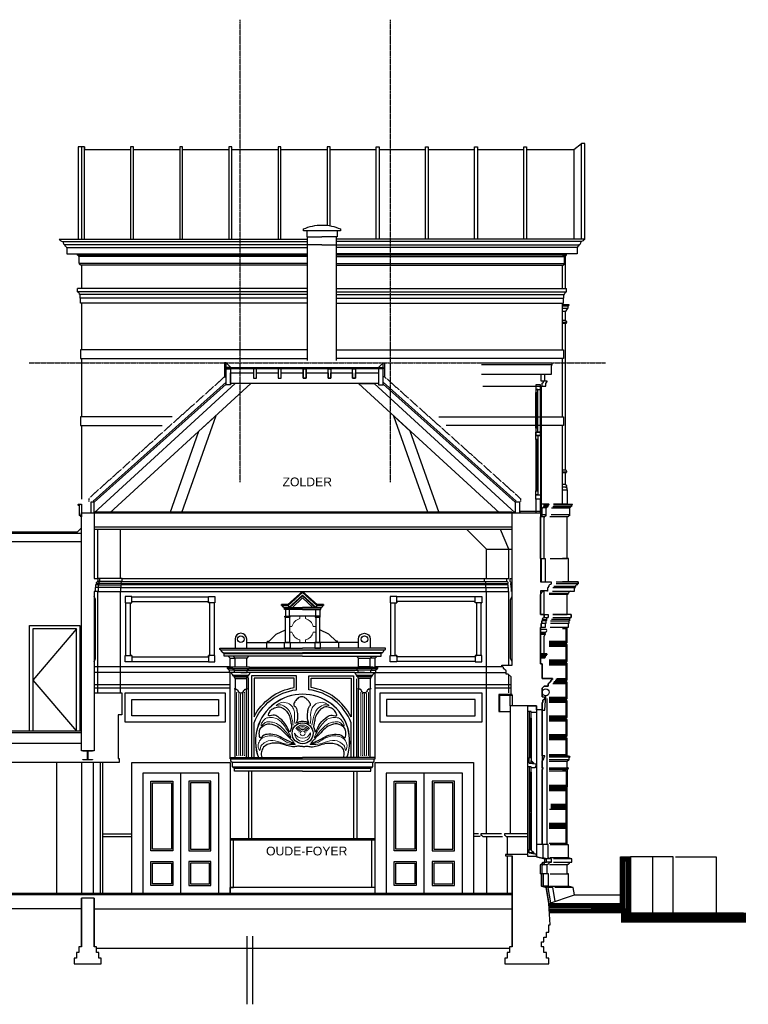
# Model space of a CAD drawing. Extents: x 0 to 286551, y -50 to 581131.
# Tile 52 of 207: x 127292 to 142307, y 527116 to 547406. Entities that reach past the tile are written whole.
import ezdxf

# ---------------------------------------------------------------- set-up
doc = ezdxf.new("R2010")
doc.units = 0
doc.header["$MEASUREMENT"] = 0
doc.linetypes.add('HIDDEN', pattern=[9.525, 6.35, -3.175])
for name, color, linetype in [('0.09', 7, 'CONTINUOUS'), ('0.13', 5, 'CONTINUOUS'), ('0.25', 2, 'CONTINUOUS'), ('0.25 GRIJS', 252, 'CONTINUOUS'), ('A--L31--_F-2--', 7, 'CONTINUOUS'), ('BESTAANDE KOZIJNEN', 5, 'CONTINUOUS')]:
    doc.layers.add(name, color=color, linetype=linetype)
doc.layers.add('0.15 GRIJS', color=252, linetype='CONTINUOUS', lineweight=15)
doc.layers.add('HULPLIJNEN', color=252, linetype='CONTINUOUS', plot=False)

msp = doc.modelspace()

# ---------------------------------------------------------------- linework, layer by layer
at = {"layer": '0.09'}
for points in [[(128824, 534172), (128854, 534239), (128854, 535455), (128854, 535455), (128824, 535522)], [(137437, 534172), (137407, 534239), (137407, 535455), (137407, 535455), (137437, 535522)], [(131721, 533625), (131729, 533625)], [(138061, 533176), (138111, 533176), (138132, 533475)], [(137187, 533152), (137397, 533152)], [(138161, 529992), (138071, 529992)], [(138161, 529802), (138086, 529802)], [(138186, 529552), (138086, 529552)], [(138281, 529522), (138181, 529522)], [(138196, 529192), (138722, 529372)], [(138722, 529372), (139670, 529372)]]:
    msp.add_lwpolyline(points, dxfattribs=at)
msp.add_circle((138132, 533546), 71.4, dxfattribs=at)
for centre, radius, start, end in [((131725, 533620), 7.07, 131.4096, 270), ((131973, 533620), 7.07, 270, 48.5904), ((133122, 532535), 970, 339.9642, 200.0358)]:
    msp.add_arc(centre, radius, start, end, dxfattribs=at)
at = {"layer": '0.13'}
for p, q in [((138201, 534562), (138557, 534562)), ((138557, 534532), (138201, 534532)), ((138201, 534177), (138557, 534177)), ((138557, 534147), (138201, 534147)), ((138557, 533762), (138306, 533762)), ((138329, 533792), (138557, 533792)), ((138201, 533407), (138557, 533407)), ((138557, 533377), (138201, 533377)), ((138201, 533022), (138557, 533022)), ((138557, 532992), (138201, 532992)), ((138201, 532637), (138557, 532637)), ((138557, 532607), (138201, 532607)), ((138597, 531992), (138577, 531992)), ((138597, 531977), (138597, 531992)), ((138577, 531952), (138582, 531952)), ((138592, 531977), (138597, 531977)), ((138201, 531582), (138557, 531582)), ((138557, 531552), (138201, 531552)), ((138236, 531197), (138557, 531197)), ((138557, 531167), (138236, 531167)), ((138201, 530812), (138557, 530812)), ((138557, 530782), (138201, 530782))]:
    msp.add_line(p, q, dxfattribs=at)
for points in [[(128625, 544784), (128495, 544784), (128495, 542884)], [(128625, 542884), (128625, 544784), (128565, 544784), (128565, 542884)], [(128625, 544784), (128625, 544734), (129577, 544734)], [(129637, 542884), (129637, 544784), (129577, 544784), (129577, 542884)], [(130650, 542884), (130650, 544784), (130590, 544784), (130590, 542884)], [(131662, 542884), (131662, 544784), (131602, 544784), (131602, 542884)], [(132675, 542884), (132675, 544784), (132615, 544784), (132615, 542884)], [(133687, 543160), (133687, 544784), (133627, 544784), (133627, 543169)], [(134640, 542884), (134640, 544784), (134700, 544784), (134700, 542884)], [(135652, 542884), (135652, 544784), (135712, 544784), (135712, 542884)], [(136665, 542884), (136665, 544784), (136725, 544784), (136725, 542884)], [(137678, 542884), (137678, 544784), (137738, 544784), (137738, 542884)], [(137738, 544734), (138710, 544734), (138867, 544854)], [(138937, 542884), (138937, 544854), (138867, 544854)], [(138867, 542884), (138867, 544854)], [(129637, 544734), (130590, 544734)], [(130650, 544734), (131602, 544734)], [(131662, 544734), (132615, 544734)], [(132675, 544734), (133627, 544734)], [(133687, 544734), (134640, 544734)], [(134700, 544734), (135652, 544734)], [(135712, 544734), (136665, 544734)], [(136725, 544734), (137678, 544734)], [(138710, 544734), (138710, 542884)], [(133211, 543054), (133211, 542934), (133521, 542934)], [(133831, 543054), (133831, 542934), (133521, 542934)], [(128105, 542884), (133221, 542884)], [(128173, 542837), (133221, 542837)], [(133221, 540385), (133221, 542934)], [(133821, 540385), (133821, 542934)], [(138937, 542884), (133821, 542884)], [(138868, 542837), (133821, 542837)], [(128265, 542714), (133221, 542714)], [(128490, 542556), (133221, 542556)], [(131255, 542714), (133221, 542714)], [(138777, 542714), (133821, 542714)], [(138552, 542556), (133821, 542556)], [(133221, 542526), (128520, 542526)], [(133221, 542384), (128530, 542384)], [(128565, 542344), (128565, 541864)], [(133821, 542526), (138522, 542526)], [(133821, 542384), (138512, 542384)], [(138477, 541864), (138537, 541864), (138537, 542526), (138477, 542526)], [(138477, 541864), (138477, 542344)], [(133221, 541864), (128485, 541864)], [(133221, 541799), (128485, 541799)], [(133221, 541744), (128526, 541744)], [(133821, 541864), (138557, 541864)], [(133821, 541799), (138557, 541799)], [(133821, 541744), (138516, 541744)], [(133221, 541664), (128535, 541664)], [(133221, 541564), (128565, 541564)], [(128565, 541564), (128565, 540604)], [(133821, 541664), (138507, 541664)], [(133821, 541564), (138477, 541564)], [(138477, 540604), (138477, 541564)], [(138477, 541539), (138607, 541539), (138607, 541519), (138597, 541519), (138597, 541504), (138587, 541504), (138587, 541454), (138572, 541454), (138572, 541444), (138547, 541404), (138547, 541394), (138537, 541394), (138477, 541394)], [(138587, 541504), (138477, 541504)], [(138587, 541454), (138477, 541454)], [(138537, 541204), (138537, 541394)], [(138537, 541204), (138477, 541204)], [(138557, 541164), (138477, 541164)], [(138537, 541144), (138477, 541144)], [(138537, 538125), (138537, 541144)], [(133221, 540604), (128545, 540604), (128545, 540424), (133221, 540424)], [(133821, 540604), (138497, 540604), (138497, 540424), (133821, 540424)], [(128565, 540424), (128565, 539224)], [(138477, 539224), (138477, 540424)], [(130432, 539224), (128545, 539224), (128545, 539044), (130228, 539044)], [(130391, 537242), (130987, 538928), (131332, 539245), (130624, 537242)], [(135934, 537242), (135339, 538928), (134994, 539245), (135701, 537242)], [(135932, 539224), (138497, 539224), (138497, 539044), (136083, 539044)], [(128565, 539044), (128565, 537524)], [(138477, 537424), (138477, 539044)], [(138537, 538125), (138477, 538125)], [(138557, 538085), (138477, 538085)], [(138537, 538065), (138477, 538065)], [(138537, 537825), (138537, 538065)], [(138477, 537715), (138577, 537715), (138577, 537424), (138291, 537424)], [(138537, 537825), (138477, 537825)], [(138547, 537775), (138477, 537775)], [(138141, 537344), (138071, 537344)], [(138171, 537374), (138101, 537374)], [(138191, 537424), (138111, 537424)], [(138181, 537404), (138111, 537404)], [(138251, 537344), (138622, 537344)], [(138281, 537374), (138652, 537374)], [(138291, 537424), (138672, 537424)], [(138662, 537404), (138291, 537404)], [(138101, 537162), (138036, 537162)], [(138131, 537202), (138061, 537202)], [(138101, 536304), (138101, 537162)], [(138221, 536304), (138577, 536304), (138577, 537162), (138216, 537162)], [(138612, 537202), (138241, 537202)], [(128904, 535892), (128904, 536902)], [(129368, 535892), (129368, 536902)], [(136913, 535892), (136913, 536492), (136503, 536902)], [(137372, 535892), (137372, 536492), (137203, 536902)], [(126060, 536652), (128565, 536652)], [(136913, 536492), (137372, 536492)], [(137372, 536492), (137437, 536492)], [(138021, 536304), (138041, 536304), (138041, 535824)], [(138041, 536304), (138121, 536304), (138121, 535824)], [(138346, 535824), (138602, 535824), (138602, 536304), (138477, 536304)], [(129407, 535892), (136873, 535892)], [(128919, 535757), (128854, 535757)], [(128919, 535707), (128854, 535707)], [(128926, 535787), (128872, 535787)], [(128944, 535832), (128904, 535832)], [(128919, 535757), (129383, 535757)], [(129383, 535707), (128919, 535707)], [(129390, 535787), (128926, 535787)], [(129407, 535832), (128944, 535832)], [(136898, 535757), (129383, 535757)], [(129383, 535707), (136898, 535707)], [(129390, 535787), (136891, 535787)], [(129407, 535832), (136873, 535832)], [(136873, 535832), (137333, 535832)], [(136891, 535787), (137350, 535787)], [(137357, 535757), (136898, 535757)], [(136898, 535707), (137357, 535707)], [(138727, 535699), (138281, 535699)], [(138752, 535729), (138296, 535729)], [(138477, 535824), (138802, 535824), (138802, 535779), (138346, 535779)], [(128914, 535622), (128844, 535622)], [(128914, 535622), (129378, 535622)], [(129378, 535622), (136903, 535622)], [(129602, 535522), (129602, 535512), (131182, 535512), (131182, 535522)], [(133122, 535622), (132820, 535352)], [(132826, 535336), (133122, 535602)], [(132841, 535295), (133122, 535547)], [(132861, 535295), (133122, 535530)], [(133122, 535489), (132911, 535295)], [(133122, 535622), (133424, 535352)], [(133418, 535336), (133122, 535602)], [(133403, 535295), (133122, 535547)], [(133383, 535295), (133122, 535530)], [(133122, 535489), (133333, 535295)], [(136679, 535522), (136679, 535512), (135062, 535512), (135062, 535522)], [(136903, 535622), (137362, 535622)], [(138101, 535150), (138101, 535629)], [(138201, 535589), (138597, 535589)], [(138281, 535150), (138577, 535150), (138577, 535559), (138201, 535559)], [(129468, 534306), (129478, 534306), (129478, 535388), (129468, 535388)], [(129602, 534306), (129572, 534306), (129572, 535388), (129602, 535388)], [(129602, 535388), (129602, 535418), (131182, 535418), (131182, 535388)], [(131182, 534306), (131212, 534306), (131212, 535388), (131182, 535388)], [(131316, 534306), (131306, 534306), (131306, 535388)], [(132820, 535352), (132689, 535352), (132689, 535336), (132826, 535336)], [(132728, 535295), (133122, 535295)], [(132747, 535282), (133122, 535282)], [(132820, 535352), (132826, 535336), (132841, 535295)], [(133516, 535295), (133122, 535295)], [(133497, 535282), (133122, 535282)], [(133424, 535352), (133418, 535336), (133403, 535295)], [(133424, 535352), (133554, 535352), (133554, 535336), (133418, 535336)], [(134928, 534306), (134938, 534306), (134938, 535388)], [(135062, 534306), (135032, 534306), (135032, 535388), (135062, 535388)], [(136679, 535388), (136679, 535418), (135062, 535418), (135062, 535388)], [(136679, 534306), (136709, 534306), (136709, 535388), (136679, 535388)], [(136813, 534306), (136803, 534306), (136803, 535388), (136813, 535388)], [(133384, 535117), (132859, 535117)], [(138068, 535045), (138148, 535045)], [(138101, 535090), (138181, 535090)], [(138625, 535045), (138248, 535045)], [(138281, 535090), (138657, 535090), (138657, 535150), (138281, 535150)], [(127496, 532742), (127496, 534919), (128530, 534919), (128530, 532742), (128463, 532742), (128463, 534852), (127563, 534852), (127563, 532742)], [(128463, 534852), (127563, 533797), (128463, 532742)], [(132400, 534572), (132400, 534602), (132430, 534602), (132580, 534745), (132769, 534835)], [(133844, 534572), (133844, 534602), (133814, 534602), (133664, 534745), (133474, 534835)], [(138150, 534837), (138021, 534837)], [(138131, 535015), (138051, 535015)], [(138121, 534965), (138051, 534965)], [(138201, 534602), (138552, 534602), (138552, 534855), (138477, 534855)], [(138477, 534577), (138577, 534577), (138577, 534880), (138221, 534880)], [(138231, 535015), (138607, 535015)], [(138597, 534965), (138231, 534965)], [(138120, 534775), (138021, 534775)], [(138021, 534756), (138119, 534756)], [(138111, 534737), (138021, 534737)], [(138101, 534340), (138101, 534701)], [(138116, 534737), (138111, 534737), (138103, 534701)], [(131970, 534572), (132749, 534572)], [(132380, 534572), (132380, 534452)], [(132869, 534572), (133374, 534572)], [(134274, 534572), (133494, 534572)], [(133864, 534572), (133864, 534452)], [(138201, 534217), (138552, 534217), (138552, 534492), (138201, 534492)], [(138477, 534192), (138577, 534192), (138577, 534517), (138477, 534517)], [(129602, 534306), (129602, 534276), (131182, 534276), (131182, 534306)], [(131426, 534422), (134818, 534422)], [(131476, 534362), (133122, 534362)], [(131506, 534342), (133122, 534342)], [(131586, 534292), (131626, 534252), (131723, 534252)], [(131626, 534072), (131626, 534252)], [(132010, 534292), (131970, 534252), (131729, 534252), (131729, 534252), (131689, 534292)], [(131729, 534072), (131729, 534252)], [(131970, 534072), (131970, 534252)], [(134768, 534362), (133122, 534362)], [(134738, 534342), (133122, 534342)], [(134234, 534292), (134274, 534252), (134515, 534252), (134515, 534252), (134555, 534292)], [(134274, 534072), (134274, 534252)], [(134515, 534072), (134515, 534252)], [(134658, 534292), (134618, 534252), (134521, 534252)], [(134618, 534072), (134618, 534252)], [(136679, 534306), (136679, 534276), (135062, 534276), (135062, 534306)], [(138021, 534320), (138153, 534320), (138153, 534340), (138021, 534340)], [(138144, 534300), (138021, 534300)], [(138119, 534270), (138021, 534270)], [(138106, 534252), (138021, 534252)], [(131626, 534072), (128824, 534072)], [(129602, 534172), (129602, 534182), (131182, 534182), (131182, 534172)], [(131674, 534062), (131571, 534062)], [(131674, 534037), (131571, 534037)], [(132025, 534062), (131674, 534062)], [(131674, 534037), (132025, 534037)], [(131729, 534072), (131970, 534072)], [(132025, 534062), (134219, 534062)], [(132025, 534037), (134219, 534037)], [(134219, 534062), (134570, 534062)], [(134570, 534037), (134219, 534037)], [(134515, 534072), (134274, 534072)], [(134570, 534062), (134673, 534062)], [(134570, 534037), (134673, 534037)], [(137237, 534072), (134618, 534072)], [(136679, 534172), (136679, 534182), (135062, 534182), (135062, 534172)], [(138340, 533807), (138577, 533807), (138577, 534132), (138201, 534132)], [(138359, 533832), (138552, 533832), (138552, 534107), (138201, 534107)], [(131616, 533952), (128824, 533952)], [(131709, 534002), (131606, 534002)], [(131626, 532202), (131626, 533952), (131626, 533952), (131626, 533952)], [(131683, 533891), (132008, 533891)], [(131702, 533862), (131996, 533862)], [(131709, 534002), (131990, 534002)], [(131729, 533829), (131729, 533625)], [(131729, 533829), (131969, 533829)], [(131969, 533829), (131969, 533625), (131977, 533625), (131976, 533625)], [(131990, 534002), (134254, 534002)], [(132004, 532202), (132004, 533849), (132004, 533849), (132004, 533849)], [(134196, 533952), (132041, 533952)], [(134561, 533891), (134236, 533891)], [(134239, 532202), (134239, 533822), (134239, 533822), (134239, 533822)], [(134542, 533862), (134248, 533862)], [(134535, 534002), (134254, 534002)], [(134275, 533829), (134275, 533625), (134267, 533625), (134268, 533625)], [(134515, 533829), (134275, 533829)], [(134515, 533829), (134515, 533625)], [(134535, 534002), (134638, 534002)], [(134618, 532202), (134618, 533952), (134618, 533952), (134618, 533952)], [(134628, 533952), (137317, 533952)], [(137372, 533532), (137372, 533907)], [(131626, 533702), (128824, 533702)], [(131626, 533632), (128824, 533632)], [(137417, 533702), (134618, 533702)], [(137417, 533632), (134618, 533632)], [(138201, 533447), (138552, 533447), (138552, 533722), (138276, 533722)], [(138477, 533422), (138577, 533422), (138577, 533747), (138295, 533747)], [(131729, 532202), (131729, 533613)], [(131930, 533613), (131973, 533613)], [(131969, 532202), (131969, 533613)], [(134275, 532202), (134275, 533613)], [(134515, 532202), (134515, 533613)], [(138181, 530412), (138161, 530412), (138161, 533421)], [(137167, 533272), (137167, 533152), (137187, 533152), (137187, 533272)], [(137397, 533268), (137397, 530632)], [(138201, 533037), (138577, 533037), (138577, 533362), (138201, 533362)], [(138201, 533062), (138552, 533062), (138552, 533337), (138201, 533337)], [(137761, 530253), (137761, 533147)], [(137791, 533012), (137791, 532202)], [(137811, 533012), (137811, 532202)], [(137831, 533012), (137831, 532202)], [(137941, 533132), (137941, 530212)], [(138061, 533182), (138061, 530412)], [(138201, 532652), (138577, 532652), (138577, 532977), (138201, 532977)], [(138201, 532677), (138552, 532677), (138552, 532952), (138201, 532952)], [(128565, 532492), (126060, 532492)], [(138477, 532237), (138577, 532237), (138577, 532592), (138201, 532592)], [(138201, 532262), (138552, 532262), (138552, 532567), (138201, 532567)], [(137831, 532082), (137791, 532082), (137791, 532202), (137831, 532202), (137831, 532137)], [(138627, 532222), (138577, 532237), (138201, 532237)], [(138201, 532222), (138627, 532222), (138627, 532207), (138201, 532207)], [(138577, 531992), (138577, 532127), (138607, 532157), (138617, 532157), (138617, 532197), (138622, 532197), (138622, 532207)], [(128059, 529402), (128059, 532102)], [(128949, 532102), (128949, 529402)], [(128999, 532102), (128999, 529402)], [(129603, 529402), (129603, 532102), (131626, 532102), (131626, 529402), (131399, 529402), (131399, 531876), (129829, 531876), (129829, 529402)], [(131646, 532177), (134598, 532177)], [(134568, 532102), (131676, 532102)], [(131676, 532012), (134568, 532012)], [(134618, 529402), (134618, 532102), (136641, 532102), (136641, 529402), (136414, 529402), (136414, 531876), (134844, 531876), (134844, 529402)], [(137831, 532082), (137831, 532082), (137831, 532082), (137831, 532137), (137879, 532094), (137879, 532082), (137831, 532082)], [(138607, 532157), (138201, 532157)], [(138201, 532127), (138577, 532127)], [(138201, 531992), (138597, 531992), (138597, 531977), (138201, 531977)], [(130614, 529402), (130614, 531876)], [(131716, 531982), (134528, 531982)], [(132004, 531922), (132004, 530532)], [(132071, 531922), (132071, 530532)], [(134172, 531922), (134172, 530532)], [(134239, 531922), (134239, 530532)], [(135629, 529402), (135629, 531876)], [(137791, 531902), (137791, 530308)], [(137811, 531902), (137811, 531085)], [(137831, 531902), (137831, 530308)], [(138577, 531952), (138201, 531952)], [(138477, 531952), (138577, 531952), (138577, 531597), (138201, 531597)], [(138201, 531927), (138552, 531927), (138552, 531622), (138201, 531622)], [(138577, 530412), (138577, 531774)], [(138477, 531212), (138577, 531212), (138577, 531537), (138201, 531537)], [(138236, 531237), (138552, 531237), (138552, 531512), (138201, 531512)], [(137811, 531045), (137811, 530308)], [(138201, 530852), (138552, 530852), (138552, 531127), (138209, 531127)], [(138477, 530827), (138577, 530827), (138577, 531152), (138236, 531152)], [(128999, 530632), (129603, 530632)], [(128999, 530577), (129603, 530577)], [(136748, 530632), (136641, 530632)], [(136778, 530577), (136641, 530577)], [(137219, 530632), (136913, 530632), (136798, 530632), (136798, 530602), (136808, 530602), (136833, 530577), (137243, 530577)], [(136913, 530577), (136913, 529402)], [(137761, 530632), (137397, 530632), (137282, 530632), (137282, 530602), (137292, 530602), (137317, 530577), (137761, 530577)], [(137337, 530577), (137337, 530577), (137337, 530203)], [(138221, 530412), (138577, 530412), (138577, 530767), (138201, 530767)], [(138201, 530437), (138552, 530437), (138552, 530742), (138201, 530742)], [(131626, 530532), (134618, 530532)], [(131626, 530502), (134618, 530502)], [(131626, 529402), (131626, 529522), (131696, 529522), (131696, 530502)], [(134618, 529402), (134618, 529522), (134548, 529522), (134548, 530502)], [(138477, 530412), (138597, 530412), (138597, 530134), (138221, 530134)], [(137791, 530238), (137791, 530308), (137831, 530308), (137831, 530293), (137879, 530250), (137879, 530238), (137791, 530238)], [(137941, 530162), (137941, 530212), (137791, 530238)], [(138111, 530117), (138151, 530117)], [(138251, 530117), (138151, 530117)], [(138251, 530042), (138151, 530042)], [(138291, 530042), (138667, 530042), (138667, 530117), (138291, 530117)], [(138667, 530117), (138597, 530134), (138477, 530134)], [(138722, 529372), (138722, 529372), (138697, 529522), (138602, 529552), (138602, 529802), (138577, 529802), (138577, 529802), (138577, 529992)], [(140336, 529001), (140336, 530152), (139880, 530152)], [(140756, 528983), (140756, 529942), (140756, 530152), (140327, 530152)], [(138226, 529802), (138602, 529802)], [(134618, 529522), (131626, 529522)], [(138226, 529552), (138602, 529552)], [(138697, 529522), (138321, 529522)], [(128564, 529082), (126060, 529082)], [(128824, 529082), (137437, 529082)], [(128874, 528272), (137387, 528272)]]:
    msp.add_lwpolyline(points, dxfattribs=at)
for points in [[(133901, 543054), (133141, 543054), (133141, 543094, -0.106595), (133521, 543174, -0.106595), (133901, 543094), (133901, 543054)], [(128105, 542884), (128115, 542867, -0.263698), (128138, 542846, -0.422657), (128191, 542805, 0.319501), (128225, 542764)], [(133521, 542764), (128225, 542764), (128225, 542744, -0.414214), (128255, 542714), (128265, 542714), (128265, 542584), (133221, 542584)], [(133521, 542764), (138817, 542764), (138817, 542744, 0.414214), (138787, 542714), (138777, 542714), (138777, 542584), (133821, 542584)], [(138937, 542884), (138927, 542867, 0.263698), (138904, 542846, 0.422657), (138851, 542805, -0.319501), (138817, 542764)], [(133221, 542344), (128560, 542344), (128545, 542344), (128545, 542351, 0.267949), (128540, 542359), (128540, 542364), (128530, 542364, -1), (128530, 542384), (128520, 542384), (128520, 542526), (128510, 542526, 0.414214), (128490, 542546), (128490, 542556), (128480, 542556), (128480, 542584)], [(133821, 542344), (138482, 542344), (138497, 542344), (138497, 542351, -0.267949), (138502, 542359), (138502, 542364), (138512, 542364, 1), (138512, 542384), (138522, 542384), (138522, 542526), (138532, 542526, -0.414214), (138552, 542546), (138552, 542556), (138562, 542556), (138562, 542584)], [(128565, 541564), (128545, 541564), (128545, 541664), (128535, 541664), (128535, 541744), (128526, 541744, 0.459597), (128495, 541784), (128495, 541799), (128485, 541799), (128485, 541864)], [(138477, 541564), (138497, 541564), (138497, 541664), (138507, 541664), (138507, 541744), (138516, 541744, -0.459597), (138547, 541784), (138547, 541799), (138557, 541799), (138557, 541864)], [(138537, 541144), (138547, 541144), (138547, 541154), (138557, 541154), (138557, 541164, 1), (138557, 541184), (138557, 541194), (138547, 541194), (138547, 541204), (138537, 541204), (138537, 541204)], [(138537, 538065), (138547, 538065), (138547, 538075), (138557, 538075), (138557, 538085, 1), (138557, 538105), (138557, 538115), (138547, 538115), (138547, 538125), (138537, 538125), (138537, 538125)], [(138577, 537715), (138562, 537730, 1), (138562, 537760, -0.414214), (138547, 537775), (138557, 537775), (138557, 537785, 1), (138557, 537805), (138557, 537815), (138547, 537815), (138547, 537825), (138537, 537825)], [(138101, 537162), (138116, 537162), (138116, 537169, -0.267949), (138121, 537177), (138121, 537182), (138131, 537182, 1), (138131, 537202), (138141, 537202), (138141, 537344), (138151, 537344, -0.414214), (138171, 537364), (138171, 537374), (138181, 537374), (138181, 537404), (138191, 537404, 1), (138191, 537424)], [(138672, 537424, -1), (138672, 537404), (138662, 537404), (138662, 537374), (138652, 537374), (138652, 537364, 0.414214), (138632, 537344), (138622, 537344), (138622, 537202), (138612, 537202, -1), (138612, 537182), (138602, 537182), (138602, 537177, 0.267949), (138597, 537169), (138597, 537162), (138582, 537162), (138216, 537162)], [(128904, 533532), (128904, 535622), (128914, 535622), (128914, 535707), (128919, 535707), (128919, 535757, 0.420681), (128926, 535787, -0.447876), (128927, 535815, 0.268963), (128937, 535832), (128944, 535832), (128944, 535892), (128944, 535892), (128904, 535892)], [(129368, 533532), (129368, 535622), (129378, 535622), (129378, 535707), (129383, 535707), (129383, 535757, 0.420681), (129390, 535787, -0.447876), (129390, 535815, 0.268963), (129400, 535832), (129407, 535832), (129407, 535892), (129407, 535892), (128944, 535892)], [(136913, 530632), (136913, 535622), (136903, 535622), (136903, 535707), (136898, 535707), (136898, 535757, -0.420681), (136891, 535787, 0.447876), (136891, 535815, -0.268963), (136880, 535832), (136873, 535832), (136873, 535892), (136873, 535892), (137333, 535892)], [(137372, 534102), (137372, 535622), (137362, 535622), (137362, 535707), (137357, 535707), (137357, 535757, -0.420681), (137350, 535787, 0.447876), (137350, 535815, -0.268963), (137340, 535832), (137333, 535832), (137333, 535892), (137333, 535892), (137372, 535892)], [(138271, 535629), (138727, 535629), (138727, 535629), (138727, 535629), (138727, 535629), (138727, 535699), (138737, 535699), (138737, 535709, -0.414214), (138747, 535719), (138747, 535729), (138752, 535729, -0.414214), (138792, 535769), (138792, 535779), (138802, 535779), (138802, 535824), (138477, 535824)], [(138041, 530134), (138081, 530134), (138081, 530412), (138061, 530412), (138061, 531952), (138066, 531952, 0.638121), (138070, 531961, -0.515951), (138071, 531969, 0.276806), (138076, 531977), (138081, 531977), (138081, 531992), (138061, 531992), (138061, 532132), (138066, 532132), (138086, 532167), (138091, 532167), (138091, 532197), (138096, 532197, 0.638121), (138100, 532206, -0.515951), (138101, 532214, 0.276806), (138106, 532222), (138111, 532222), (138111, 532237), (138061, 532237), (138061, 533332), (138061, 533332), (138061, 533332), (138071, 533332), (138071, 533382), (138081, 533382), (138081, 533392, 0.414214), (138106, 533417), (138116, 533417), (138116, 533442), (138061, 533452), (138061, 533632), (138061, 533632), (138101, 533672), (138181, 533672), (138181, 533722), (138191, 533722, -0.414214), (138211, 533742), (138211, 533752, 0.414214), (138236, 533777, -0.414214), (138261, 533802), (138261, 533807), (138271, 533807), (138271, 533832), (138061, 533832), (138061, 534132, 0.103244), (138061, 534132), (138021, 534132), (138021, 534880), (138041, 534880), (138041, 534965), (138051, 534965), (138051, 535015, 0.579531), (138068, 535045, -0.417236), (138075, 535072, 0.268963), (138086, 535090), (138101, 535090), (138101, 535150), (138101, 535150), (138021, 535150), (138021, 535559), (138021, 535559), (138021, 535559), (138021, 535559), (138021, 535559), (138031, 535559), (138031, 535569, -0.414214), (138041, 535579), (138041, 535589), (138046, 535589, -0.414214), (138086, 535629)], [(138642, 535629, 0.414214), (138602, 535589), (138597, 535589), (138597, 535579, 0.414214), (138587, 535569), (138587, 535559), (138577, 535559), (138577, 535559), (138577, 535559), (138577, 535559), (138577, 535559)], [(133122, 535250), (132747, 535250), (132747, 535282), (132741, 535282, 0.414214), (132728, 535295), (132728, 535301, -0.414214), (132712, 535317, 0.414214), (132696, 535333), (132696, 535336), (132689, 535336), (132689, 535352), (132820, 535352)], [(133122, 535250), (133497, 535250), (133497, 535282), (133503, 535282, -0.414214), (133516, 535295), (133516, 535301, 0.414214), (133532, 535317, -0.414214), (133548, 535333), (133548, 535336), (133554, 535336), (133554, 535352), (133424, 535352)], [(138101, 535150), (138181, 535150), (138181, 535150), (138181, 535090), (138166, 535090, -0.268963), (138155, 535072, 0.417236), (138148, 535045, -0.579531), (138131, 535015), (138131, 534965), (138121, 534965), (138121, 534880), (138041, 534880)], [(138657, 535150), (138657, 535150), (138657, 535090), (138642, 535090, -0.268963), (138632, 535072, 0.417236), (138625, 535045, -0.579531), (138607, 535015), (138607, 534965), (138597, 534965), (138597, 534880), (138597, 534880), (138221, 534880)], [(131970, 534452), (131970, 534642, 1), (131729, 534642), (131729, 534452)], [(134274, 534452), (134274, 534642, -1), (134515, 534642), (134515, 534452)], [(133122, 534292), (131506, 534292), (131506, 534342), (131496, 534342, 0.414214), (131476, 534362), (131476, 534372, -0.414214), (131451, 534397, 0.414214), (131426, 534422), (131426, 534427), (131416, 534427), (131416, 534452), (133122, 534452)], [(133122, 534292), (134738, 534292), (134738, 534342), (134748, 534342, -0.414214), (134768, 534362), (134768, 534372, 0.414214), (134793, 534397, -0.414214), (134818, 534422), (134818, 534427), (134828, 534427), (134828, 534452), (133122, 534452)], [(138201, 534517), (138572, 534517, 0.414214), (138557, 534532), (138557, 534542), (138552, 534542), (138552, 534552), (138557, 534552), (138557, 534562, 0.414214), (138572, 534577), (138201, 534577)], [(138153, 534340), (138153, 534320), (138144, 534320), (138144, 534300), (138139, 534300, 0.414214), (138119, 534280), (138119, 534270), (138113, 534270, -0.69108), (138106, 534252)], [(131650, 533952), (131616, 533952), (131616, 534002), (131606, 534002), (131606, 534012, -0.414214), (131581, 534037), (131571, 534037), (131571, 534062), (131626, 534072)], [(131849, 533952), (131719, 533952), (131719, 534002), (131709, 534002), (131709, 534012, -0.414214), (131684, 534037), (131674, 534037), (131674, 534062), (131729, 534072)], [(131849, 533952), (131980, 533952), (131980, 534002), (131990, 534002), (131990, 534012, 0.414214), (132015, 534037), (132025, 534037), (132025, 534062), (131970, 534072)], [(134395, 533952), (134264, 533952), (134264, 534002), (134254, 534002), (134254, 534012, -0.414214), (134229, 534037), (134219, 534037), (134219, 534062), (134274, 534072)], [(134395, 533952), (134525, 533952), (134525, 534002), (134535, 534002), (134535, 534012, 0.414214), (134560, 534037), (134570, 534037), (134570, 534062), (134515, 534072)], [(134594, 533952), (134628, 533952), (134628, 534002), (134638, 534002), (134638, 534012, 0.414214), (134663, 534037), (134673, 534037), (134673, 534062), (134618, 534072)], [(138477, 534132), (138572, 534132, 0.414214), (138557, 534147), (138557, 534157), (138552, 534157), (138552, 534167), (138557, 534167), (138557, 534177, 0.414214), (138572, 534192), (138201, 534192)], [(132008, 533891, 0.69108), (132013, 533903), (132018, 533903), (132018, 533910, -0.414214), (132032, 533924), (132035, 533924), (132035, 533938), (132041, 533938), (132041, 533952), (131650, 533952), (131650, 533938), (131656, 533938), (131656, 533924), (131660, 533924, -0.414214), (131674, 533910), (131674, 533903), (131679, 533903, 0.69108), (131683, 533891)], [(131969, 533829, 0.69108), (131974, 533841), (131979, 533841), (131979, 533848, -0.414214), (131993, 533862), (131996, 533862), (131996, 533876), (132002, 533876), (132002, 533891), (131696, 533891), (131696, 533876), (131702, 533876), (131702, 533862), (131705, 533862, -0.414214), (131719, 533848), (131719, 533841), (131724, 533841, 0.69108), (131729, 533829)], [(132121, 532202), (132121, 532916, -0.279485), (132997, 533598), (132997, 533885), (132071, 533885), (132071, 532202)], [(134122, 532202), (134122, 532916, 0.279485), (133247, 533598), (133247, 533885), (134172, 533885), (134172, 532202)], [(134236, 533891, -0.69108), (134231, 533903), (134226, 533903), (134226, 533910, 0.414214), (134212, 533924), (134209, 533924), (134209, 533938), (134203, 533938), (134203, 533952), (134594, 533952), (134594, 533938), (134588, 533938), (134588, 533924), (134584, 533924, 0.414214), (134570, 533910), (134570, 533903), (134565, 533903, -0.69108), (134561, 533891)], [(134275, 533829, -0.69108), (134270, 533841), (134265, 533841), (134265, 533848, 0.414214), (134251, 533862), (134248, 533862), (134248, 533876), (134242, 533876), (134242, 533891), (134548, 533891), (134548, 533876), (134542, 533876), (134542, 533862), (134539, 533862, 0.414214), (134525, 533848), (134525, 533841), (134520, 533841, -0.69108), (134515, 533829)], [(134515, 533625), (134523, 533625, -0.69108), (134519, 533613), (134475, 533613), (134475, 533599), (134461, 533599, -1), (134328, 533599), (134314, 533599), (134314, 533613), (134271, 533613, -0.69108), (134267, 533625)], [(138477, 533747), (138572, 533747, 0.414214), (138557, 533762), (138557, 533772), (138552, 533772), (138552, 533782), (138557, 533782), (138557, 533792, 0.414214), (138572, 533807), (138340, 533807)], [(131725, 533613), (131769, 533613), (131769, 533599), (131783, 533599, 1), (131915, 533599), (131930, 533599), (131930, 533613)], [(138477, 533362), (138572, 533362, 0.414214), (138557, 533377), (138557, 533387), (138552, 533387), (138552, 533397), (138557, 533397), (138557, 533407, 0.414214), (138572, 533422), (138201, 533422)], [(138201, 532977), (138572, 532977, 0.414214), (138557, 532992), (138557, 533002), (138552, 533002), (138552, 533012), (138557, 533012), (138557, 533022, 0.414214), (138572, 533037), (138201, 533037)], [(138477, 532592), (138572, 532592, 0.414214), (138557, 532607), (138557, 532617), (138552, 532617), (138552, 532627), (138557, 532627), (138557, 532637, 0.414214), (138572, 532652), (138201, 532652)], [(133122, 531922), (131716, 531922), (131716, 531982), (131706, 531982), (131706, 531992, -0.414214), (131686, 532012), (131676, 532012), (131676, 532102, -0.414214), (131656, 532122), (131646, 532122), (131646, 532177), (131626, 532177), (131626, 532202), (133122, 532202)], [(133122, 531922), (134528, 531922), (134528, 531982), (134538, 531982), (134538, 531992, 0.414214), (134558, 532012), (134568, 532012), (134568, 532102, 0.414214), (134588, 532122), (134598, 532122), (134598, 532177), (134618, 532177), (134618, 532202), (133122, 532202)], [(138477, 531537), (138572, 531537, 0.414214), (138557, 531552), (138557, 531562), (138552, 531562), (138552, 531572), (138557, 531572), (138557, 531582, 0.414214), (138572, 531597), (138201, 531597)], [(138477, 531152), (138572, 531152, 0.414214), (138557, 531167), (138557, 531177), (138552, 531177), (138552, 531187), (138557, 531187), (138557, 531197, 0.414214), (138572, 531212), (138236, 531212)], [(138477, 530767), (138572, 530767, 0.414214), (138557, 530782), (138557, 530792), (138552, 530792), (138552, 530802), (138557, 530802), (138557, 530812, 0.414214), (138572, 530827), (138201, 530827)], [(138234, 529205), (138234, 529205), (138181, 529522), (138086, 529552), (138086, 529802), (138061, 529802), (138061, 529992), (138071, 529992), (138071, 530002, 0.414214), (138101, 530032), (138111, 530032), (138111, 530042), (138151, 530042), (138151, 530117), (138081, 530134), (138081, 530412), (137941, 530412)], [(138328, 529238), (138328, 529238), (138281, 529522), (138186, 529552), (138186, 529802), (138161, 529802), (138161, 529992), (138171, 529992), (138171, 530002, 0.414214), (138201, 530032), (138211, 530032), (138211, 530042), (138251, 530042), (138251, 530117), (138181, 530134), (138181, 530412), (138081, 530412)], [(138627, 530042), (138627, 530032), (138617, 530032, -0.414214), (138587, 530002), (138587, 529992), (138587, 529992), (138211, 529992)]]:
    msp.add_lwpolyline(points, format="xyb", dxfattribs=at)
for points in [[(131639, 539908), (131639, 540128), (132113, 540128), (132113, 540019), (132173, 540019), (132173, 540128), (132618, 540128), (132618, 540019), (132678, 540019), (132678, 540128), (133133, 540128), (133133, 540019), (133193, 540019), (133193, 540128), (133647, 540128), (133647, 540019), (133707, 540019), (133707, 540128), (134152, 540128), (134152, 540019), (134212, 540019), (134212, 540128), (134687, 540128), (134687, 539908)], [(129150, 537242), (132054, 539908), (131729, 539908), (128824, 537242)], [(137176, 537242), (134271, 539908), (134597, 539908), (137501, 537242)], [(128824, 537242), (128824, 536952), (137437, 536952), (137437, 537242)], [(129602, 535388), (129602, 535522), (129468, 535522), (129468, 535388)], [(131182, 535388), (131182, 535522), (131316, 535522), (131316, 535388)], [(135062, 535388), (135062, 535522), (134928, 535522), (134928, 535388)], [(136679, 535388), (136679, 535522), (136813, 535522), (136813, 535388)], [(132769, 535117), (132849, 535117), (132849, 535250), (132769, 535250)], [(133474, 535117), (133394, 535117), (133394, 535250), (133474, 535250)], [(132859, 535097), (132759, 535097), (132759, 535117), (132859, 535117)], [(132769, 535097), (132849, 535097), (132849, 534572), (132769, 534572)], [(133384, 535097), (133484, 535097), (133484, 535117), (133384, 535117)], [(133474, 535097), (133394, 535097), (133394, 534572), (133474, 534572)], [(132749, 534572), (132869, 534572), (132869, 534452), (132749, 534452)], [(133494, 534572), (133374, 534572), (133374, 534452), (133494, 534452)], [(129602, 534306), (129602, 534172), (129468, 534172), (129468, 534306)], [(131182, 534306), (131182, 534172), (131316, 534172), (131316, 534306)], [(135062, 534306), (135062, 534172), (134928, 534172), (134928, 534306)], [(136679, 534306), (136679, 534172), (136813, 534172), (136813, 534306)], [(129468, 533532), (131526, 533532), (131526, 532928), (129468, 532928)], [(134718, 533532), (136813, 533532), (136813, 532928), (134718, 532928)], [(129602, 533398), (131392, 533398), (131392, 533062), (129602, 533062)], [(134852, 533062), (136679, 533062), (136679, 533398), (134852, 533398)], [(137831, 533147), (137791, 533147), (137791, 533012), (137831, 533012)], [(128814, 529402), (128814, 532102), (128564, 532102), (128564, 529402)], [(137926, 532007), (137911, 532007), (137911, 531992), (137831, 531992), (137831, 532007), (137761, 532007), (137761, 532097), (137791, 532097), (137791, 532082), (137926, 532071)], [(137831, 532007), (137791, 532007), (137791, 531902), (137831, 531902)], [(129994, 530282), (129994, 531711), (130449, 531711), (130449, 530282)], [(130027, 530315), (130027, 531678), (130417, 531678), (130417, 530315)], [(131234, 530282), (131234, 531711), (130779, 531711), (130779, 530282)], [(131202, 530315), (131202, 531678), (130812, 531678), (130812, 530315)], [(135009, 530282), (135009, 531711), (135464, 531711), (135464, 530282)], [(135042, 530315), (135042, 531678), (135432, 531678), (135432, 530315)], [(136249, 530282), (136249, 531711), (135794, 531711), (135794, 530282)], [(136217, 530315), (136217, 531678), (135827, 531678), (135827, 530315)], [(137941, 530162), (137761, 530162), (137761, 530253), (137791, 530253), (137791, 530238), (137941, 530212)], [(129994, 529567), (129994, 530057), (130449, 530057), (130449, 529567)], [(130027, 529600), (130027, 530025), (130417, 530025), (130417, 529600)], [(131234, 529567), (131234, 530057), (130779, 530057), (130779, 529567)], [(131202, 529600), (131202, 530025), (130812, 530025), (130812, 529600)], [(135009, 529567), (135009, 530057), (135464, 530057), (135464, 529567)], [(135042, 529600), (135042, 530025), (135432, 530025), (135432, 529600)], [(136249, 529567), (136249, 530057), (135794, 530057), (135794, 529567)], [(136217, 529600), (136217, 530025), (135827, 530025), (135827, 529600)]]:
    msp.add_lwpolyline(points, close=True, dxfattribs=at)
for points in [[(132121, 533835), (132121, 533039, -0.241107), (132947, 533642), (132947, 533835)], [(134122, 533835), (134122, 533039, 0.241107), (133297, 533642), (133297, 533835)]]:
    msp.add_lwpolyline(points, format="xyb", close=True, dxfattribs=at)
for centre, radius in [((131849, 534642), 67.9), ((134395, 534642), 67.9), ((133122, 532701), 216)]:
    msp.add_circle(centre, radius, dxfattribs=at)
for centre, radius, start, end in [((138103, 534822), 50, 288.6318, 17.4576), ((138123, 534766), 10, 105.2257, 250.8595), ((138116, 534747), 10, 270, 70.8595), ((133122, 532535), 971, 339.9642, 200.0358), ((138582, 531957), 5, 270, 40.1712), ((138590, 531964), 4.91, 119.0247, 228.1908), ((138582, 531977), 10, 298.1104, 0)]:
    msp.add_arc(centre, radius, start, end, dxfattribs=at)
for points in [[(132992, 532915), (133011, 532974), (133019, 533054), (133006, 533161), (132966, 533255), (132939, 533281), (132939, 533295), (132971, 533361), (133032, 533428), (133099, 533455), (133153, 533443), (133206, 533403), (133252, 533356), (133286, 533289), (133286, 533283), (133267, 533262), (133240, 533203), (133227, 533129), (133225, 533030), (133227, 532974), (133251, 532905), (133209, 532936), (133166, 532947), (133113, 532950), (133046, 532936), (132992, 532915)], [(132852, 532724), (132759, 532902), (132615, 533039), (132513, 533075), (132418, 533065), (132427, 533107), (132476, 533185), (132545, 533226), (132647, 533244), (132750, 533195), (132818, 533117), (132869, 532990), (132886, 532895), (132896, 532834), (132886, 532802), (132872, 532758), (132862, 532724)], [(133392, 532724), (133484, 532902), (133628, 533039), (133731, 533075), (133826, 533065), (133816, 533107), (133768, 533185), (133699, 533226), (133597, 533244), (133494, 533195), (133426, 533117), (133375, 532990), (133358, 532895), (133348, 532834), (133358, 532802), (133372, 532758), (133382, 532724)], [(132947, 532492), (132735, 532587), (132581, 532663), (132427, 532680), (132298, 532639), (132257, 532604), (132230, 532697), (132254, 532800), (132366, 532885), (132528, 532878), (132657, 532802), (132776, 532683), (132879, 532580), (132955, 532492)], [(133297, 532492), (133509, 532587), (133663, 532663), (133816, 532680), (133946, 532639), (133987, 532604), (134014, 532697), (133990, 532800), (133877, 532885), (133716, 532878), (133587, 532802), (133467, 532683), (133365, 532580), (133289, 532492)]]:
    msp.add_spline(points, degree=3, dxfattribs=at)
for points in [[(133117, 532430), (133103, 532429), (133076, 532426), (133036, 532444), (132983, 532424), (132900, 532420), (132781, 532451), (132647, 532503), (132508, 532500), (132385, 532473), (132294, 532400), (132266, 532304), (132272, 532240), (132281, 532211), (132284, 532202)], [(133126, 532430), (133141, 532429), (133168, 532426), (133208, 532444), (133260, 532424), (133344, 532420), (133463, 532451), (133597, 532503), (133736, 532500), (133858, 532473), (133950, 532400), (133978, 532304), (133972, 532240), (133963, 532211), (133960, 532202)]]:
    msp.add_open_spline(points, degree=3, knots=[0, 0, 0, 0, 65.380126, 119.188992, 185.055964, 302.50411, 491.659469, 725.698889, 941.380311, 1097.57625, 1283.363099, 1428.518699, 1527.510031, 1565.96289, 1565.96289, 1565.96289, 1565.96289], dxfattribs=at)
at = {"layer": '0.15 GRIJS'}
for points in [[(132849, 534903), (132902, 534903, -0.268755), (133063, 535065), (133063, 535117)], [(133180, 535117), (133180, 535065, -0.268755), (133342, 534903), (133394, 534903)], [(133063, 534572), (133063, 534625, -0.268755), (132902, 534786), (132849, 534786)], [(133394, 534786), (133342, 534786, -0.268755), (133180, 534625), (133180, 534572)]]:
    msp.add_lwpolyline(points, format="xyb", dxfattribs=at)
for points in [[(131773, 533539), (131763, 533539), (131763, 532241), (131773, 532241)], [(131816, 533518), (131805, 533518), (131805, 532241), (131816, 532241)], [(131854, 533512), (131844, 533512), (131844, 532241), (131854, 532241)], [(131892, 533518), (131882, 533518), (131882, 532241), (131892, 532241)], [(131931, 533539), (131920, 533539), (131920, 532241), (131931, 532241)], [(134313, 533539), (134324, 533539), (134324, 532241), (134313, 532241)], [(134351, 533518), (134362, 533518), (134362, 532241), (134351, 532241)], [(134390, 533512), (134400, 533512), (134400, 532241), (134390, 532241)], [(134428, 533518), (134438, 533518), (134438, 532241), (134428, 532241)], [(134471, 533539), (134481, 533539), (134481, 532241), (134471, 532241)]]:
    msp.add_lwpolyline(points, dxfattribs=at)
msp.add_lwpolyline([(133120, 532599, -0.295167), (132956, 532705, 0.422811), (133122, 532535, 0.434011), (133287, 532712, -0.305484)], format="xyb", close=True, dxfattribs=at)
for radius, start, end in [(170, 32.9964, 147.0036), (140, 30.3722, 149.6278), (110, 26.2517, 153.7483), (80, 18.7722, 161.2278), (50, 8.9616, 171.0384), (50, 188.9616, 351.0384)]:
    msp.add_arc((133122, 532701), radius, start, end, dxfattribs=at)
for points in [[(132930, 532865), (132903, 533002), (132819, 533198), (132699, 533280), (132623, 533283), (132578, 533272), (132604, 533291), (132689, 533336), (132819, 533320), (132911, 533246), (132948, 533161), (132956, 533068), (132956, 532949), (132967, 532894)], [(133314, 532865), (133341, 533002), (133425, 533198), (133544, 533280), (133621, 533283), (133666, 533272), (133640, 533291), (133555, 533336), (133425, 533320), (133333, 533246), (133296, 533161), (133288, 533068), (133288, 532949), (133277, 532894)], [(132871, 532612), (132788, 532714), (132659, 532851), (132505, 532929), (132403, 532936), (132334, 532912), (132266, 532861), (132266, 532868), (132299, 532942), (132359, 533005), (132471, 533024), (132581, 533007), (132700, 532912), (132778, 532809), (132837, 532707), (132871, 532639), (132881, 532605)], [(133373, 532612), (133456, 532714), (133585, 532851), (133739, 532929), (133841, 532936), (133909, 532912), (133978, 532861), (133978, 532868), (133945, 532942), (133885, 533005), (133773, 533024), (133663, 533007), (133543, 532912), (133465, 532809), (133407, 532707), (133373, 532639), (133363, 532605)], [(132967, 532467), (132811, 532475), (132607, 532531), (132411, 532542), (132310, 532486), (132252, 532404), (132236, 532348), (132217, 532383), (132215, 532494), (132270, 532587), (132400, 532642), (132540, 532642), (132660, 532597), (132752, 532542), (132837, 532504), (132930, 532486), (132975, 532478)], [(133277, 532467), (133433, 532475), (133637, 532531), (133833, 532542), (133934, 532486), (133992, 532404), (134008, 532348), (134027, 532383), (134029, 532494), (133974, 532587), (133844, 532642), (133703, 532642), (133584, 532597), (133492, 532542), (133407, 532504), (133314, 532486), (133269, 532478)]]:
    msp.add_spline(points, degree=3, dxfattribs=at)
at = {"layer": '0.25'}
for p, q in [((137437, 528302), (137437, 530173)), ((128564, 528302), (128564, 529302)), ((128824, 529302), (128824, 528302))]:
    msp.add_line(p, q, dxfattribs=at)
for points in [[(131544, 540043), (131544, 540335), (131514, 540335), (131514, 540043)], [(131544, 540238), (131544, 540335), (131641, 540238)], [(134782, 540238), (134782, 540335), (134685, 540238)], [(134782, 540043), (134782, 540335), (134812, 540335), (134812, 540043)], [(131544, 540208), (131544, 540238), (134782, 540238), (134782, 540208)], [(131544, 539878), (131544, 540208), (131639, 540208), (131639, 539878)], [(132173, 540019), (132173, 540208), (132113, 540208), (132113, 540019)], [(132678, 540019), (132678, 540208), (132618, 540208), (132618, 540019)], [(133193, 540019), (133193, 540208), (133133, 540208), (133133, 540019)], [(133133, 540019), (133133, 540208), (133193, 540208), (133193, 540019)], [(133647, 540019), (133647, 540208), (133707, 540208), (133707, 540019)], [(134152, 540019), (134152, 540208), (134212, 540208), (134212, 540019)], [(134782, 539878), (134782, 540208), (134687, 540208), (134687, 539878)], [(128759, 537242), (128824, 537242), (128824, 537462), (128759, 537462)], [(137501, 537242), (137596, 537242), (137596, 537462), (137501, 537462)], [(137596, 537272), (137596, 537242), (138021, 537242), (138021, 537272)], [(128874, 528302), (128824, 528302), (128824, 529302), (128564, 529302), (128564, 528302), (128514, 528302), (128514, 528184), (128464, 528184), (128464, 528068), (128414, 528068), (128414, 527952), (128974, 527952), (128974, 528068), (128924, 528068), (128924, 528184), (128874, 528184)]]:
    msp.add_lwpolyline(points, close=True, dxfattribs=at)
at = {"layer": '0.25', "linetype": 'HIDDEN'}
for points in [[(131514, 540046), (128715, 537539), (128715, 537468)], [(134812, 540046), (137611, 537539), (137611, 537468)]]:
    msp.add_lwpolyline(points, dxfattribs=at)
at = {"layer": '0.25'}
for points in [[(128804, 537485), (131544, 539939)], [(137521, 537485), (134782, 539939)], [(128824, 537462), (131544, 539898)], [(137501, 537462), (134782, 539898)], [(128824, 537262), (137437, 537262)], [(128824, 537242), (137437, 537242)], [(138021, 536304), (138021, 537162)], [(126060, 536932), (126140, 536852), (127577, 536852), (128485, 536852), (128565, 536932)], [(137437, 536902), (128824, 536902)], [(126060, 536822), (128565, 536822)], [(137167, 533272), (137187, 533272), (137187, 533483), (137437, 533483), (137437, 533503), (137167, 533503), (137167, 533272)], [(137437, 533483), (137437, 533268)], [(128565, 532742), (126060, 532742)], [(128565, 532712), (126060, 532712)], [(137337, 530173), (137337, 529402)], [(137941, 530162), (137941, 530157), (138111, 530117)], [(138021, 529802), (138046, 529802), (138046, 529552), (138141, 529522), (138196, 529192), (139670, 529192), (139670, 530152), (139880, 530152), (139880, 529001), (142207, 529001)], [(137437, 529402), (110590, 529402)], [(137437, 529372), (110590, 529372)]]:
    msp.add_lwpolyline(points, dxfattribs=at)
for points in [[(128525, 537409, -2.414214), (128510, 537424), (128565, 537424)], [(138101, 537414, 2.414214), (138111, 537424), (138101, 537424)], [(137437, 535622), (137437, 535622), (137427, 535622), (137427, 535707), (137422, 535707), (137422, 535757, -0.420681), (137415, 535787, 0.447876), (137415, 535815, -0.268963), (137405, 535832), (137398, 535832), (137398, 535892), (137398, 535892), (137437, 535892)], [(128824, 533532), (129394, 533532), (129394, 533532), (129394, 533082), (129324, 533082), (129324, 532182), (129344, 532182), (129344, 532102), (129324, 532102), (125822, 532102, -0.414214), (125615, 532309), (125615, 533552), (113365, 533552), (113365, 532102), (110590, 532102)]]:
    msp.add_lwpolyline(points, format="xyb", dxfattribs=at)
for points in [[(128525, 537424), (128565, 537424), (128565, 537164), (128550, 537164), (128550, 537174, 0.414214), (128545, 537179), (128545, 537194, -2.414214), (128535, 537204), (128525, 537204)], [(138061, 537344), (138071, 537344, -0.414214), (138091, 537364), (138091, 537374), (138101, 537374), (138101, 537422), (138061, 537422), (138021, 537422), (138021, 537162), (138036, 537162), (138036, 537169, -0.267949), (138041, 537177), (138041, 537192, 2.414214), (138051, 537202), (138061, 537202)], [(128824, 535892), (128904, 535892), (128904, 535892), (128904, 535832), (128889, 535832, -0.268963), (128879, 535815, 0.417236), (128872, 535787, -0.579531), (128854, 535757), (128854, 535707), (128844, 535707), (128844, 535622), (128824, 535622), (128824, 532342), (128565, 532342), (128565, 537242), (128824, 537242)], [(138021, 535824), (138246, 535824), (138246, 535779), (138236, 535779), (138236, 535769, 0.414214), (138196, 535729), (138191, 535729), (138191, 535719, 0.414214), (138181, 535709), (138181, 535699), (138171, 535699), (138171, 535629), (138156, 535629), (138156, 535634), (138021, 535634), (138021, 535150), (138101, 535150), (138101, 535150), (138101, 535090), (138086, 535090, -0.268963), (138075, 535072, 0.417236), (138068, 535045, -0.579531), (138051, 535015), (138051, 534965), (138041, 534965), (138041, 534880), (138041, 534880), (138021, 534880), (138021, 534132), (138061, 534132), (138061, 533832), (138271, 533832), (138271, 533807), (138261, 533807), (138261, 533802, 0.414214), (138236, 533777, -0.414214), (138211, 533752), (138211, 533742, 0.414214), (138191, 533722), (138181, 533722), (138181, 533672), (138101, 533672), (138061, 533632), (138061, 533632), (138061, 533452), (138116, 533442), (138116, 533417), (138106, 533417, -0.414214), (138081, 533392), (138081, 533382), (138071, 533382), (138071, 533332), (138061, 533332), (138061, 533182), (137941, 533182), (137941, 533268), (137397, 533268), (137397, 533483), (137437, 533483), (137437, 533503), (137417, 533503), (137417, 533862), (137357, 533922), (137317, 533922), (137317, 533992), (137307, 533992, 0.414214), (137287, 534012), (137287, 534022, -0.414214), (137262, 534047, 0.414214), (137237, 534072), (137237, 534077), (137227, 534077), (137227, 534102), (137417, 534102), (137437, 534102), (137437, 534621), (137437, 534621), (137437, 537242), (138021, 537242)], [(128594, 532342), (128794, 532342), (128794, 532332), (128716, 532332, 0.414214), (128698, 532314), (128698, 532180, 0.414214), (128716, 532162), (128794, 532162), (128794, 532152), (128594, 532152), (128594, 532162), (128673, 532162, 0.414214), (128691, 532180), (128691, 532314, 0.414214), (128673, 532332), (128594, 532332)], [(138193, 529192), (138196, 529192), (138141, 529522), (138046, 529552), (138046, 529802), (138021, 529802), (138021, 529992), (138031, 529992), (138031, 530002, 0.414214), (138061, 530032), (138071, 530032), (138071, 530042), (138111, 530042), (138111, 530117), (137941, 530157), (137941, 530162), (137761, 530162), (137761, 530203), (137437, 530203), (137302, 530203), (137302, 530173), (137437, 530173), (137437, 528302), (137387, 528302), (137387, 528184), (137337, 528184), (137337, 528068), (137287, 528068), (137287, 527952), (138196, 527952), (138196, 528068), (138146, 528068), (138146, 528184), (138096, 528184), (138096, 528302), (138046, 528302), (138046, 528402), (138096, 528402), (138096, 528502), (138146, 528502), (138146, 528602), (138196, 528602), (138196, 528752), (138222, 528752)]]:
    msp.add_lwpolyline(points, format="xyb", close=True, dxfattribs=at)
at = {"layer": '0.25', "const_width": 100}
for points in [[(138196, 529154), (138196, 529154), (138196, 529154), (138196, 529154), (138196, 529154), (139720, 529142), (139720, 530102), (139830, 530102), (139830, 528951), (142257, 528951)], [(138203, 529042), (139730, 529042), (139730, 528851), (142257, 528851)]]:
    msp.add_lwpolyline(points, dxfattribs=at)
at = {"layer": '0.25 GRIJS'}
msp.add_lwpolyline([(140806, 530152), (141646, 530152), (141646, 529001)], dxfattribs=at)
at = {"layer": 'A--L31--_F-2--', "color": 1, "linetype": 'Continuous', "ltscale": 0.2}
for p, q in [((131983, 527116), (131983, 528518)), ((132097, 527116), (132097, 528518))]:
    msp.add_line(p, q, dxfattribs=at)
at = {"layer": 'BESTAANDE KOZIJNEN'}
msp.add_lwpolyline([(137941, 533268), (137941, 533132), (137831, 533132), (137831, 533147), (137761, 533147), (137761, 533268), (137941, 533268)], dxfattribs=at)
msp.add_lwpolyline([(137831, 531085), (137791, 531085), (137791, 531045), (137831, 531045)], close=True, dxfattribs=at)
at = {"layer": 'HULPLIJNEN', "linetype": 'HIDDEN'}
for points in [[(131838, 537878), (131838, 547406)], [(134931, 537878), (134931, 547406)], [(127489, 540335), (139363, 540335)]]:
    msp.add_lwpolyline(points, dxfattribs=at)
at = {"layer": 'HULPLIJNEN'}
for points in [[(138261, 540335), (138261, 540295), (138251, 540295), (138251, 540275), (138241, 540275), (138241, 540095), (136806, 540095)], [(136806, 540335), (138261, 540335), (138261, 540295), (136806, 540295)], [(137931, 538985), (137931, 539725)], [(137951, 538985), (137951, 539725)], [(137971, 538985), (137971, 539725)], [(138021, 538905), (138021, 539788)], [(138041, 539855), (138041, 537299)], [(137931, 538758), (137931, 537694)], [(137951, 538758), (137951, 537694)], [(137971, 538758), (137971, 537694)], [(138021, 538838), (138021, 537614)]]:
    msp.add_lwpolyline(points, dxfattribs=at)
for points in [[(136838, 539855), (138061, 539855), (138061, 539915), (138066, 539915), (138066, 539920, 0.414214), (138081, 539935), (138086, 539935), (138086, 539940), (138091, 539940), (138091, 539955), (138041, 539955), (138041, 540095)], [(138041, 539855), (138131, 539855), (138131, 539915), (138136, 539915), (138136, 539920, 0.414214), (138151, 539935), (138156, 539935), (138156, 539940), (138161, 539940), (138161, 539955), (138111, 539955), (138111, 540095)]]:
    msp.add_lwpolyline(points, format="xyb", dxfattribs=at)
for points in [[(138021, 539878), (137931, 539878), (137931, 539788), (138021, 539788)], [(137931, 539725), (137971, 539725), (137971, 539788), (137931, 539788)], [(137931, 538905), (137971, 538905), (137971, 538985), (137931, 538985)], [(138021, 538905), (137931, 538905), (137931, 538838), (138021, 538838)], [(138021, 538838), (137931, 538838), (137931, 538905), (138021, 538905)], [(137931, 538838), (137971, 538838), (137971, 538758), (137931, 538758)], [(137931, 537694), (137971, 537694), (137971, 537614), (137931, 537614)], [(138021, 537524), (137931, 537524), (137931, 537614), (138021, 537614)], [(138021, 537524), (137931, 537524), (137931, 537242), (138021, 537242)]]:
    msp.add_lwpolyline(points, close=True, dxfattribs=at)

# ---------------------------------------------------------------- texts
at = {"layer": '0.09', "insert": (133218, 537880), "char_height": 180, "width": 3040.82, "attachment_point": 5}
msp.add_mtext('{\\fArial|b0|i0|c0|p34;ZOLDER}', dxfattribs=at)
at = {"layer": '0.13', "insert": (133207, 530273), "char_height": 180, "width": 3040.82, "attachment_point": 5}
msp.add_mtext('{\\fArial|b0|i0|c0|p34;OUDE-FOYER}', dxfattribs=at)

doc.saveas('drawing.dxf')
